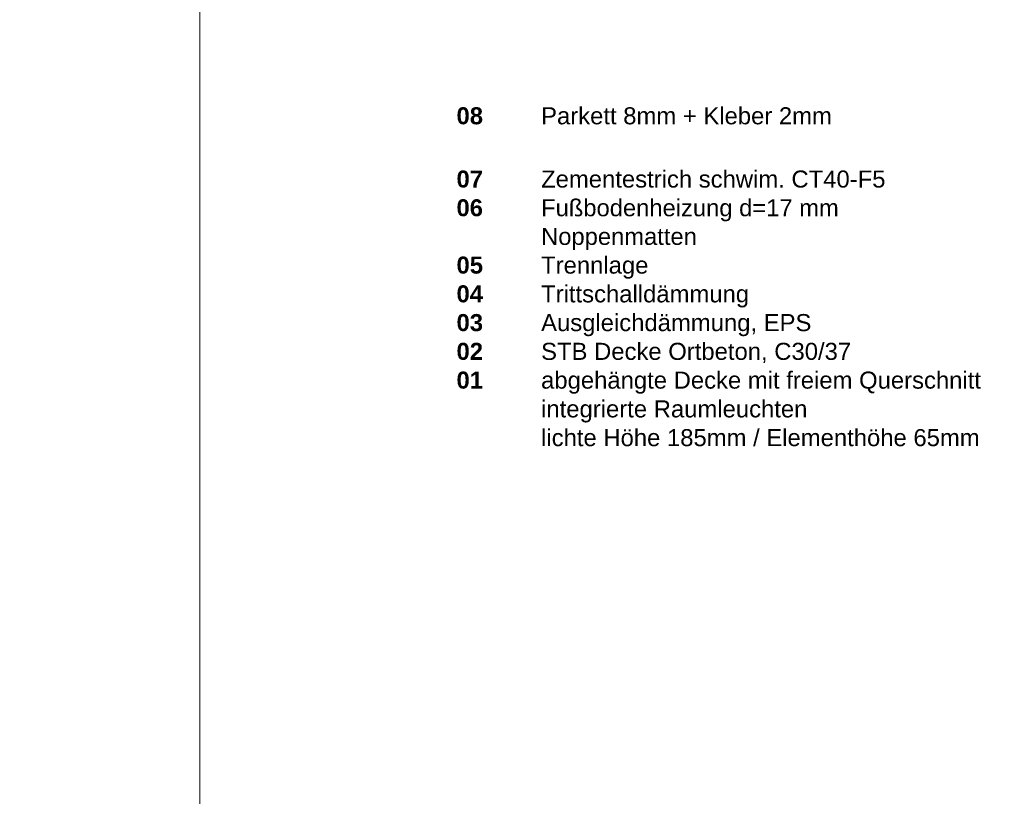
# Model space of a CAD drawing. Header units: metres. Extents: x 0.4 to 30.1, y -10.7 to 8.6.
# Tile 240 of 256: x 13.7 to 15.2, y 4.3 to 5.4. Entities that reach past the tile are written whole.
import ezdxf

# ---------------------------------------------------------------- set-up
doc = ezdxf.new("R2010")
doc.units = ezdxf.units.M
doc.layers.add('_Bodenaufbauten 20230510 (2D)', color=7, linetype='Continuous', lineweight=9)
doc.layers.add('Keine', color=7, linetype='Continuous', lineweight=9)
doc.styles.add('Arial (bold)', font='arialbd.ttf')

# ---------------------------------------------------------------- blocks, each defined once
blk = doc.blocks.new('Bodenaufbauten 20230510 (2D)')
at = {"layer": 'Keine', "color": 255, "flags": 128}
for points in [[(12, 6.6), (14, 6.6), (14, 4.2), (12, 4.2)], [(14, 6.6), (16, 6.6), (16, 4.2), (14, 4.2)]]:
    blk.add_lwpolyline(points, close=True, dxfattribs=at)
at = {"layer": 'Keine', "color": 7, "insert": (14.3794, 5.30632), "char_height": 0.0252181, "attachment_point": 1, "line_spacing_factor": 1.011258, "style": 'Arial (bold)'}
blk.add_mtext('\\pxt4.957;08^I{\\fArial|b0|i0|c0|p0;Parkett 8mm + Kleber 2mm\\P^I}{\\fArial|b0|i0|c0|p0;\\H1.2x;\\P}07{\\fArial|b0|i0|c0|p0; }^I{\\fArial|b0|i0|c0|p0;Zementestrich schwim. }{\\fArial|b0|i0|c0|p0;CT40-F5}{\\fArial|b0|i0|c0|p0;\\P}{\\H0.9962x;06}{\\fArial|b0|i0|c0|p0;\\H0.9962x; ^IFußbodenheizung d=17 mm \\P     ^INoppenmatten}{\\fArial|b0|i0|c0|p0;\\P}05{\\fArial|b0|i0|c0|p0; ^ITrennlage}{\\fArial|b0|i0|c0|p0;\\P}04{\\fArial|b0|i0|c0|p0; ^ITrittschalld}{\\fArial|b0|i0|c0|p0;ämmung\\P}03{\\fArial|b0|i0|c0|p0; ^IAusgleich}{\\fArial|b0|i0|c0|p0;dämmung, EPS}{\\fArial|b0|i0|c0|p0;\\P}02{\\fArial|b0|i0|c0|p0; ^ISTB Decke Ortbeton, C30/37\\P}01{\\fArial|b0|i0|c0|p0;^Iabgehängte Decke mit freiem Querschnitt\\P^Iintegrierte Raumleuchten\\P^Ilichte Höhe 185mm / Elementhöhe 65mm}', dxfattribs=at)

msp = doc.modelspace()

# ---------------------------------------------------------------- block references
at = {"layer": '_Bodenaufbauten 20230510 (2D)'}
msp.add_blockref('Bodenaufbauten 20230510 (2D)', (0, 0), dxfattribs=at)

doc.saveas('drawing.dxf')
